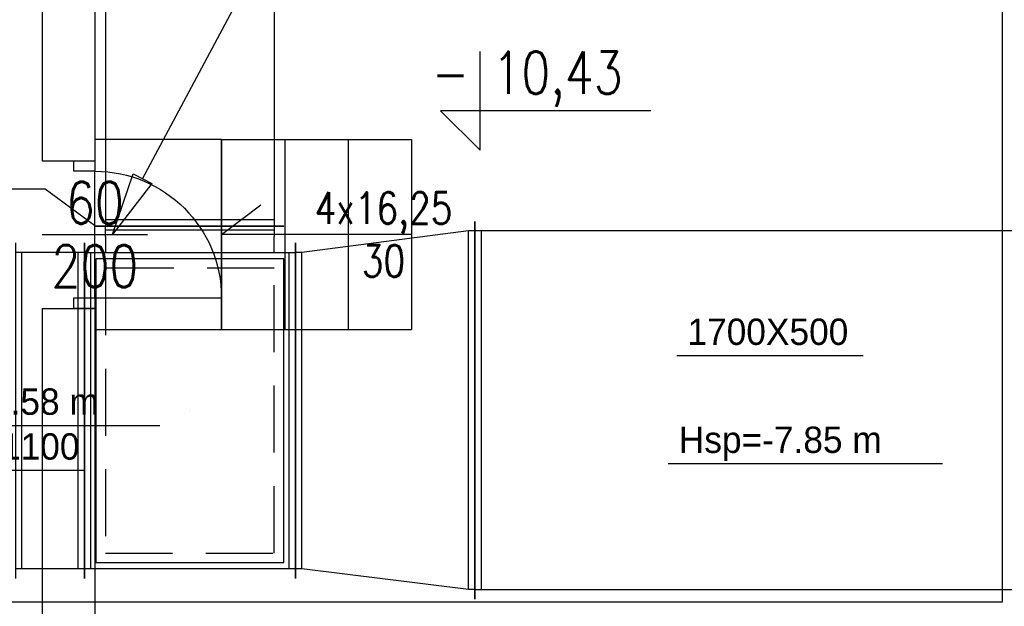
# Model space of a CAD drawing. Header units: centimetres. Extents: x -156440 to 298236, y -263599 to 81430.
# Tile 97 of 170: x 141118 to 145784, y -115001 to -112221. Entities that reach past the tile are written whole.
import ezdxf

# ---------------------------------------------------------------- set-up
doc = ezdxf.new("R2010")
doc.units = ezdxf.units.CM
doc.header["$LTSCALE"] = 50
doc.linetypes.add('01-101 Went PP Poziom -2$0$Przekrój 3a-3a$0$HIDDEN', pattern=[9.525, 6.35, -3.175])
doc.linetypes.add('Kondygnacja -2$0$HIDDEN2', pattern=[4.7625, 3.175, -1.5875])
doc.layers.get('0').update_dxf_attribs({"color": 8})
for name, color, linetype in [('01-101 Went PP Poziom -2$0$L_wymiary', 2, 'Continuous'), ('01-101 Went PP Poziom -2$0$L_Wywiew', 6, 'Continuous'), ('bgde-tekst', 7, 'Continuous'), ('Kondygnacja -2$0$ARCH_INFO_ETYK_DRZWI_IST', 8, 'Continuous'), ('Kondygnacja -2$0$ARCH_INFO_KOTY_WYSOKOŚCIOWE_IST', 8, 'Continuous'), ('Kondygnacja -2$0$ARCH_INFO_OPISY_IST', 8, 'Continuous'), ('Kondygnacja -2$0$ARCH_INFO_SCHODY_IST', 8, 'Continuous'), ('Kondygnacja -2$0$ARCH_KONSTR_POWYŻEJ RZUTU_IST', 8, 'Kondygnacja -2$0$HIDDEN2'), ('Kondygnacja -2$0$ARCH_MUROWANE_IST', 9, 'Continuous'), ('Kondygnacja -2$0$ARCH_SCHODY_IST', 8, 'Continuous'), ('Kondygnacja -2$0$ARCH_ŚLUSARKA_DRZWI_IST', 8, 'Continuous')]:
    doc.layers.add(name, color=color, linetype=linetype)
doc.layers.add('Kondygnacja -2$0$_SP KORYTA', color=8, linetype='Continuous', lineweight=25)
doc.styles.add('Kondygnacja -2$0$ROMANS-50-CM', font='romans.shx', dxfattribs={"width": 0.8, "height": 10})

# ---------------------------------------------------------------- blocks, each defined once
blk = doc.blocks.new('Kondygnacja -2$0$DRZWI60')
at = {"color": 0}
blk.add_line((-30, 0), (-30, 60), dxfattribs=at)
at = {"color": 0, "lineweight": -3}
for p, q in [((0, -25), (0, 25)), ((-30, 0), (30, 0))]:
    blk.add_line(p, q, dxfattribs=at)
for points in [[(-35, -10), (-30, -10), (-30, 0), (-35, 0)], [(30, -10), (35, -10), (35, 0), (30, 0)]]:
    blk.add_lwpolyline(points, close=True, dxfattribs=at)
blk.add_arc((-30, 0), 60, 0, 90, dxfattribs=at)
blk = doc.blocks.new('Kondygnacja -2$0$konstukcja stropu -2')
at = {"layer": 'Kondygnacja -2$0$ARCH_KONSTR_POWYŻEJ RZUTU_IST', "ltscale": 10}
for p, q in [((6835, 10975), (6835, 10425)), ((6835, 10425), (6285, 10425))]:
    blk.add_line(p, q, dxfattribs=at)
blk = doc.blocks.new('*U317')
at = {"linetype": 'Continuous', "lineweight": -2}
for p, q in [((-969.5, 0, -400), (-969.5, 0, -445)), ((-969.5, 0, 400), (-969.5, 0, -400)), ((-969.5, 0, 445), (-969.5, 0, 400)), ((969.5, 0, -400), (969.5, 0, 400)), ((969.5, 0, -445), (969.5, 0, -400)), ((969.5, 0, 400), (969.5, 0, 445))]:
    blk.add_line(p, q, dxfattribs=at)
at = {"color": 0, "linetype": 'ByBlock', "lineweight": -2}
for p, q in [((-969.5, 0, 400), (969.5, 0, 400)), ((-969.5, 0, -400), (969.5, 0, -400))]:
    blk.add_line(p, q, dxfattribs=at)
at = {"linetype": 'Continuous', "lineweight": -3}
for p, q in [((-939.5, 0, 400), (-939.5, 0, -400)), ((939.5, 0, 400), (939.5, 0, -400))]:
    blk.add_line(p, q, dxfattribs=at)
blk = doc.blocks.new('*U316')
at = {"linetype": 'Continuous', "lineweight": -3}
for p, q in [((0, 810, 445), (0, -630, 445)), ((0, 810, -445), (0, 810, 445)), ((0, -630, -445), (0, 810, -445)), ((0, -630, 445), (0, -630, -445)), ((0, -765, 400), (0, -765, -400))]:
    blk.add_line(p, q, dxfattribs=at)
at = {"color": 0, "linetype": 'ByBlock', "lineweight": -2}
for p, q in [((0, -735, -400), (0, -660, -400)), ((0, -660, 400), (0, -735, 400)), ((0, -785, 400), (0, -735, 400)), ((0, -735, -400), (0, -785, -400))]:
    blk.add_line(p, q, dxfattribs=at)
at = {"linetype": 'Continuous', "lineweight": -2}
for p, q in [((0, -785, 400), (0, -785, -400)), ((0, -785, -400), (0, -785, -445)), ((0, -785, 445), (0, -785, 400))]:
    blk.add_line(p, q, dxfattribs=at)
at = {"layer": '01-101 Went PP Poziom -2$0$L_Wywiew', "linetype": '01-101 Went PP Poziom -2$0$Przekrój 3a-3a$0$HIDDEN', "lineweight": -3}
for p, q in [((0, -585, -400), (0, 765, -400)), ((0, 765, -400), (0, 765, 400)), ((0, 765, 400), (0, -585, 400)), ((0, -585, 400), (0, -585, -400))]:
    blk.add_line(p, q, dxfattribs=at)
blk = doc.blocks.new('*U315')
at = {"linetype": 'Continuous', "lineweight": -2}
for p, q in [((-500, 0, 750), (-500, 0, 795)), ((-500, 0, -750), (-500, 0, 750)), ((-500, 0, -795), (-500, 0, -750)), ((500, 0, 750), (500, 0, -750)), ((500, 0, -750), (500, 0, -795)), ((500, 0, 795), (500, 0, 750))]:
    blk.add_line(p, q, dxfattribs=at)
at = {"color": 0, "linetype": 'ByBlock', "lineweight": -2}
for p, q in [((500, 0, 750), (-500, 0, 750)), ((-499.8, 0, -750), (500, 0, -750))]:
    blk.add_line(p, q, dxfattribs=at)
at = {"linetype": 'Continuous', "lineweight": -3}
for p, q in [((-470, 0, -750), (-470, 0, 750)), ((470, 0, -750), (470, 0, 750))]:
    blk.add_line(p, q, dxfattribs=at)
at = {"layer": '01-101 Went PP Poziom -2$0$L_Wywiew', "linetype": '01-101 Went PP Poziom -2$0$Przekrój 3a-3a$0$HIDDEN', "lineweight": -3}
blk.add_line((-500, 0, -750), (-499.8, 0, -750), dxfattribs=at)
blk = doc.blocks.new('*U314')
at = {"linetype": 'Continuous', "lineweight": -2}
for p, q in [((-425, 850), (-425, 895)), ((-425, -850), (-425, 850)), ((425, 793), (425, 748)), ((425, 748), (425, -752)), ((425, -752), (425, -797)), ((-425, -895), (-425, -850))]:
    blk.add_line(p, q, dxfattribs=at)
at = {"color": 0, "linetype": 'ByBlock', "lineweight": -2}
for p, q in [((-425, 850), (-395, 850)), ((-395, 850), (395, 748)), ((395, 748), (425, 748)), ((-395, -850), (395, -752)), ((395, -752), (425, -752)), ((-425, -850), (-395, -850))]:
    blk.add_line(p, q, dxfattribs=at)
at = {"linetype": 'Continuous', "lineweight": -3}
for p, q in [((-395, -850), (-395, 850)), ((395, -752), (395, 748))]:
    blk.add_line(p, q, dxfattribs=at)
blk = doc.blocks.new('*U309')
at = {"linetype": 'Continuous', "lineweight": -2}
for p, q in [((-163.5, 750), (-163.5, 795)), ((163.5, 795), (163.5, 750)), ((-163.5, -750), (-163.5, 750)), ((163.5, 750), (163.5, -750)), ((-163.5, -795), (-163.5, -750)), ((163.5, -750), (163.5, -795))]:
    blk.add_line(p, q, dxfattribs=at)
at = {"color": 0, "linetype": 'ByBlock', "lineweight": -2}
for p, q in [((-163.5, 750), (163.5, 750)), ((-163.5, -750), (163.5, -750))]:
    blk.add_line(p, q, dxfattribs=at)
at = {"linetype": 'Continuous', "lineweight": -3}
for p, q in [((-133.5, -750), (-133.5, 750)), ((133.5, -750), (133.5, 750))]:
    blk.add_line(p, q, dxfattribs=at)
blk = doc.blocks.new('*U541')
at = {"linetype": 'Continuous', "lineweight": -2}
for p, q in [((-2234, 895), (-2234, -895)), ((2234, -895), (2234, 895))]:
    blk.add_line(p, q, dxfattribs=at)
at = {"color": 0, "linetype": 'ByBlock', "lineweight": -2}
for p, q in [((2234, 850), (-2234, 850)), ((-2234, -850), (2234, -850))]:
    blk.add_line(p, q, dxfattribs=at)
at = {"linetype": 'Continuous', "lineweight": -3}
for p, q in [((-2204, 850), (-2204, -850)), ((2204, 850), (2204, -850))]:
    blk.add_line(p, q, dxfattribs=at)
blk = doc.blocks.new('*U293')
at = {"color": 0, "linetype": 'ByBlock', "lineweight": -2, "extrusion": (-1, -2.22045e-16, -2.22045e-16)}
blk.add_circle((0, 0), 0.05, dxfattribs=at)
blk = doc.blocks.new('*a617')
at = {"layer": 'bgde-tekst'}
blk.add_line((0, 0), (1300, 0), dxfattribs=at)
blk = doc.blocks.new('*a619')
at = {"layer": 'bgde-tekst'}
blk.add_line((0, 0), (1300, 0), dxfattribs=at)
blk = doc.blocks.new('*a684')
at = {"layer": 'bgde-tekst'}
blk.add_line((0, 0), (925, 0), dxfattribs=at)
blk = doc.blocks.new('*a686')
at = {"layer": 'bgde-tekst'}
blk.add_line((0, 0), (883.3, 0), dxfattribs=at)

msp = doc.modelspace()

# ---------------------------------------------------------------- linework, layer by layer
at = {"layer": '01-101 Went PP Poziom -2$0$L_wymiary'}
for p, q in [((140817.683, -113021.938), (141238.761, -113021.938)), ((141238.761, -113021.938), (141479.543, -113199.264, -9390))]:
    msp.add_line(p, q, dxfattribs=at)
at = {"layer": 'bgde-tekst'}
for points in [[(144232.494, -113812.584), (144232.494, -113812.584), (144232.494, -113812.584)], [(144191.593, -114324.493), (144191.593, -114324.493), (144191.593, -114324.493)]]:
    msp.add_lwpolyline(points, dxfattribs=at)
at = {"layer": 'Kondygnacja -2$0$ARCH_INFO_KOTY_WYSOKOŚCIOWE_IST', "elevation": -3480}
msp.add_lwpolyline([(144109.208, -112652.369), (143112.024, -112652.369), (143299.524, -112839.869), (143299.524, -112371.436)], dxfattribs=at)
at = {"layer": 'Kondygnacja -2$0$ARCH_INFO_OPISY_IST', "ltscale": 0.5, "extrusion": (0.882054, -0.471148, 0), "elevation": 178214.577}
msp.add_lwpolyline([(-32888.171, -3480), (-31509.843, -3480)], dxfattribs=at)
at = {"layer": 'Kondygnacja -2$0$ARCH_INFO_OPISY_IST', "ltscale": 0.5, "elevation": -3480}
msp.add_lwpolyline([(141743.879, -112998.07), (141558.432, -113239.129), (141655.674, -112950.956)], close=True, dxfattribs=at)
at = {"layer": 'Kondygnacja -2$0$ARCH_INFO_SCHODY_IST'}
for p, q in [((142074.241, -113239.164, -3480), (142261.277, -113098.534, -3480)), ((142974.241, -113239.164, -3480), (142074.241, -113239.164, -3480))]:
    msp.add_line(p, q, dxfattribs=at)
at = {"layer": 'Kondygnacja -2$0$ARCH_MUROWANE_IST', "ltscale": 4}
for p, q in [((141224.241, -97131.769, -3480), (141224.241, -112889.129, -3480)), ((141474.241, -109356.769, -3480), (141474.241, -112889.129, -3480)), ((141224.241, -112889.129, -3480), (141474.241, -112889.129, -3480)), ((141224.241, -113589.129, -3480), (141474.241, -113589.129, -3480)), ((141224.241, -113589.129, -3480), (141224.241, -116881.769, -3480)), ((141474.241, -113589.129, -3480), (141474.241, -115106.769, -3480))]:
    msp.add_line(p, q, dxfattribs=at)
at = {"layer": 'Kondygnacja -2$0$ARCH_SCHODY_IST'}
for p, q in [((142074.241, -112789.164, -3480), (142074.241, -113689.164, -3480)), ((142074.241, -112789.164, -3480), (142974.241, -112789.164, -3480)), ((142374.241, -112789.164, -3480), (142374.241, -113689.164, -3480)), ((142674.241, -112789.164, -3480), (142674.241, -113689.164, -3480)), ((142974.241, -112789.164, -3480), (142974.241, -113689.164, -3480)), ((142074.241, -113689.164, -3480), (142974.241, -113689.164, -3480))]:
    msp.add_line(p, q, dxfattribs=at)
at = {"layer": 'Kondygnacja -2$0$ARCH_SCHODY_IST', "elevation": -3480}
msp.add_lwpolyline([(141474.241, -113689.164), (142074.241, -113689.164), (142074.241, -112789.164), (141474.241, -112789.164)], dxfattribs=at)

# ---------------------------------------------------------------- block references
at = {"layer": '01-101 Went PP Poziom -2$0$L_Wywiew', "linetype": 'Continuous', "extrusion": (1, 1.22465e-16, -9.95799e-17), "rotation": 180}
msp.add_blockref('*U317', (-112229.375, -9480, 141924.543), dxfattribs=at)
at = {"layer": '01-101 Went PP Poziom -2$0$L_Wywiew', "linetype": 'Continuous', "extrusion": (-1.22465e-16, 0, -1)}
for name, p in [('*U314', (-142849.336, -114072.283, 7601.928)), ('*U309', (-141261.043, -114074.264, 7851.929))]:
    msp.add_blockref(name, p, dxfattribs=at)
at = {"layer": '01-101 Went PP Poziom -2$0$L_Wywiew', "linetype": 'Continuous'}
msp.add_blockref('*U541', (145508.148, -114072.257, -7601.928), dxfattribs=at)
at = {"layer": '01-101 Went PP Poziom -2$0$L_Wywiew', "linetype": 'Continuous', "extrusion": (1, 2.22045e-16, -6.66134e-16), "rotation": 90}
msp.add_blockref('*U316', (-113984.264, -9390, 141924.543), dxfattribs=at)
at = {"layer": '01-101 Went PP Poziom -2$0$L_Wywiew', "linetype": 'Continuous', "extrusion": (-4.44089e-16, 1, 0)}
msp.add_blockref('*U315', (-141924.543, -7851.929, -114074.264), dxfattribs=at)
at = {"layer": '01-101 Went PP Poziom -2$0$L_Wywiew', "linetype": 'Continuous', "extrusion": (1, 0, -2.22045e-16), "rotation": 270}
msp.add_blockref('*U293', (-114074.264, -8554.929, 141924.543), dxfattribs=at)
at = {"layer": 'bgde-tekst'}
for name, p in [('*a686', (144232.494, -113812.584)), ('*a619', (140481.382, -114143.694)), ('*a684', (140496.144, -114356.287)), ('*a617', (144191.593, -114324.493))]:
    msp.add_blockref(name, p, dxfattribs=at)
at = {"layer": 'Kondygnacja -2$0$_SP KORYTA', "xscale": 10, "yscale": 10, "zscale": 10}
msp.add_blockref('Kondygnacja -2$0$konstukcja stropu -2', (77424.241, -219231.769, -3480), dxfattribs=at)
at = {"layer": 'Kondygnacja -2$0$ARCH_ŚLUSARKA_DRZWI_IST', "xscale": -10, "yscale": 10, "zscale": 10, "rotation": 270}
msp.add_blockref('Kondygnacja -2$0$DRZWI60', (141474.241, -113239.129, -3480), dxfattribs=at)

# ---------------------------------------------------------------- texts
at = {"layer": 'bgde-tekst'}
for s, p in [('1700X500', (144282.494, -113762.584)), ('Hsp=-8.58 m ', (140531.382, -114093.694)), ('Hsp=-7.85 m ', (144241.593, -114274.493)), ('1500X1100', (140546.144, -114306.287))]:
    msp.add_text(s, height=125, dxfattribs=at).set_placement(p)
at = {"layer": 'Kondygnacja -2$0$ARCH_INFO_ETYK_DRZWI_IST', "insert": (141474.241, -113239.129, -3480), "char_height": 200, "width": 100, "attachment_point": 5, "line_spacing_factor": 0.9, "style": 'Kondygnacja -2$0$ROMANS-50-CM'}
msp.add_mtext('60\\P200', dxfattribs=at)
at = {"layer": 'Kondygnacja -2$0$ARCH_INFO_KOTY_WYSOKOŚCIOWE_IST', "insert": (143070.314, -112502.741, -3480), "char_height": 200, "width": 976.18926, "attachment_point": 4, "line_spacing_factor": 0.9, "style": 'Kondygnacja -2$0$ROMANS-50-CM'}
msp.add_mtext('- 10,43', dxfattribs=at)
at = {"layer": 'Kondygnacja -2$0$ARCH_INFO_SCHODY_IST', "insert": (142842.048, -113239.164, -3480), "char_height": 150, "width": 100, "attachment_point": 5, "style": 'Kondygnacja -2$0$ROMANS-50-CM'}
msp.add_mtext('4x16,25 30', dxfattribs=at)

doc.saveas('drawing.dxf')
